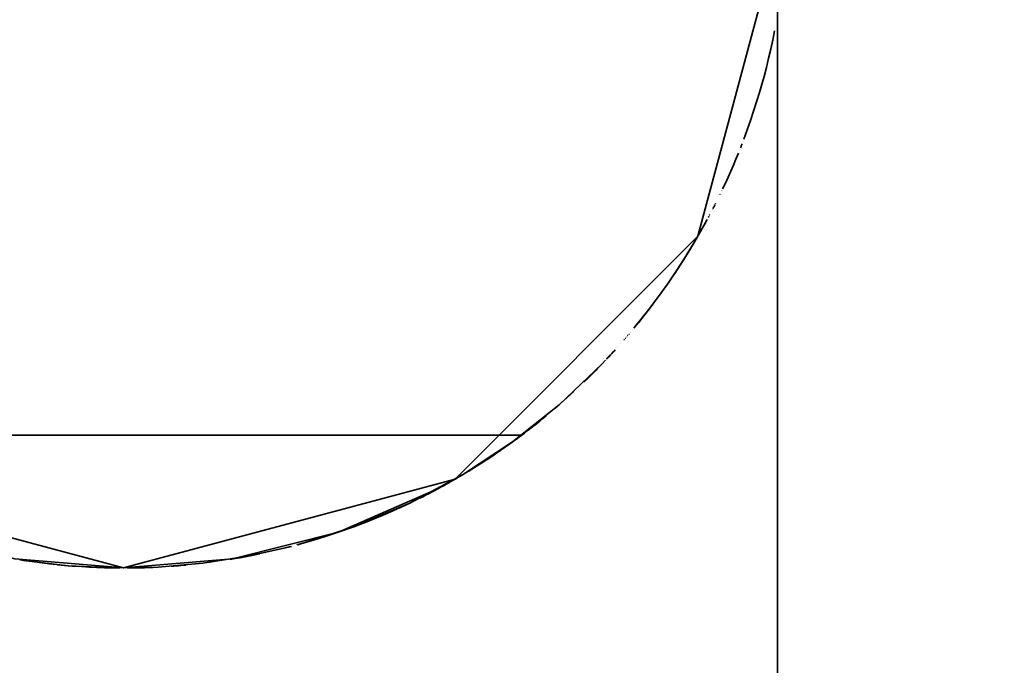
# Model space of a CAD drawing. Header units: millimetres. Extents: x 0 to 1340, y 0 to 800.
# Tile 38 of 100: x 276.935 to 277.553, y 258.689 to 259.094. Entities that reach past the tile are written whole.
import ezdxf

# ---------------------------------------------------------------- set-up
doc = ezdxf.new("R2010")
doc.units = ezdxf.units.MM
doc.layers.add('OUTLINE', color=7, linetype='Continuous', lineweight=35, true_color=0x141414)

msp = doc.modelspace()

# ---------------------------------------------------------------- linework, layer by layer
at = {"layer": 'OUTLINE'}
for points in [[(282.66667, 259.16667), (282.36122, 260.40593), (281.51484, 261.36129), (280.32143, 261.81389), (279.05439, 261.66004), (278.00397, 260.93499), (277.41082, 259.80484), (277.41082, 258.52849), (278.00397, 257.39834), (279.05439, 256.67329), (280.32143, 256.51944), (281.51484, 256.97204), (282.36122, 257.9274), (282.66667, 259.16667)], [(276.58333, 259.16667), (276.63916, 258.95833), (276.79167, 258.80582), (277, 258.75), (277.20833, 258.80582), (277.36084, 258.95833), (277.41667, 259.16667)], [(276.58333, 259.16667), (276.63916, 258.95833), (276.79167, 258.80582), (277, 258.75), (277.20833, 258.80582), (277.36084, 258.95833), (277.41667, 259.16667)], [(277.40902, 259.08721), (277.40786, 259.08144), (277.40661, 259.07568), (277.40528, 259.06994), (277.40388, 259.06422), (277.40239, 259.05852), (277.40082, 259.05284)], [(277.40669, 259.07602), (277.40689, 259.07694), (277.40709, 259.07786), (277.40729, 259.07878), (277.40749, 259.0797), (277.40769, 259.08062), (277.40788, 259.08155)], [(277.40758, 259.0801), (277.40758, 259.0801), (277.40758, 259.0801), (277.40758, 259.0801), (277.40758, 259.0801), (277.40758, 259.08011), (277.40758, 259.08011)], [(277.40292, 259.06054), (277.40292, 259.06054), (277.40292, 259.06054), (277.40292, 259.06054), (277.40292, 259.06054), (277.40292, 259.06054), (277.40292, 259.06054)], [(277.4031, 259.06121), (277.40313, 259.06132), (277.40316, 259.06143), (277.40319, 259.06154), (277.40322, 259.06165), (277.40325, 259.06176), (277.40327, 259.06188)], [(277.40327, 259.06188), (277.4033, 259.06199), (277.40333, 259.0621), (277.40336, 259.06221), (277.40339, 259.06232), (277.40342, 259.06243), (277.40345, 259.06255)], [(277.38972, 259.01925), (277.39186, 259.02503), (277.39391, 259.03084), (277.39587, 259.03669), (277.39775, 259.04256), (277.39955, 259.04845), (277.40125, 259.05438)], [(277.40081, 259.05283), (277.40081, 259.05283), (277.40081, 259.05283), (277.40081, 259.05283), (277.40081, 259.05283), (277.40081, 259.05283), (277.40081, 259.05283)], [(277.39886, 259.04615), (277.39886, 259.04615), (277.39886, 259.04615), (277.39886, 259.04615), (277.39886, 259.04615), (277.39886, 259.04615), (277.39886, 259.04615)], [(277.39898, 259.04657), (277.39898, 259.04657), (277.39898, 259.04657), (277.39898, 259.04657), (277.39898, 259.04657), (277.39898, 259.04656), (277.39898, 259.04656)], [(277.39911, 259.04699), (277.39911, 259.04699), (277.39911, 259.04698), (277.39911, 259.04698), (277.39911, 259.04698), (277.39911, 259.04698), (277.39911, 259.04698)], [(277.39923, 259.04741), (277.39923, 259.0474), (277.39923, 259.0474), (277.39923, 259.0474), (277.39923, 259.0474), (277.39923, 259.0474), (277.39923, 259.0474)], [(277.39936, 259.04783), (277.39936, 259.04783), (277.39936, 259.04783), (277.39936, 259.04782), (277.39936, 259.04782), (277.39936, 259.04782), (277.39936, 259.04782)], [(277.39948, 259.04825), (277.39948, 259.04825), (277.39948, 259.04825), (277.39948, 259.04825), (277.39948, 259.04825), (277.39948, 259.04825), (277.39948, 259.04825)], [(277.39961, 259.04867), (277.39961, 259.04867), (277.39961, 259.04867), (277.39961, 259.04867), (277.39961, 259.04867), (277.39961, 259.04867), (277.39961, 259.04867)], [(277.40051, 259.05176), (277.40051, 259.05176), (277.40051, 259.05176), (277.40051, 259.05176), (277.40051, 259.05176), (277.40051, 259.05176), (277.40051, 259.05176)], [(277.39716, 259.04066), (277.39716, 259.04066), (277.39716, 259.04066), (277.39716, 259.04066), (277.39716, 259.04066), (277.39716, 259.04066), (277.39716, 259.04066)], [(277.39719, 259.04078), (277.39719, 259.04078), (277.39719, 259.04078), (277.39719, 259.04078), (277.39719, 259.04078), (277.39719, 259.04078), (277.39719, 259.04078)], [(277.39761, 259.04209), (277.39761, 259.04209), (277.39761, 259.04209), (277.39761, 259.04209), (277.39761, 259.04209), (277.39761, 259.04209), (277.39761, 259.04209)], [(277.39772, 259.04245), (277.39772, 259.04245), (277.39772, 259.04245), (277.39772, 259.04245), (277.39772, 259.04245), (277.39772, 259.04245), (277.39772, 259.04245)], [(277.3986, 259.04531), (277.3986, 259.04531), (277.3986, 259.04531), (277.3986, 259.04531), (277.3986, 259.04531), (277.3986, 259.04531), (277.3986, 259.04531)], [(277.38861, 259.01635), (277.38844, 259.01592), (277.38828, 259.01549), (277.38811, 259.01507), (277.38794, 259.01464), (277.38778, 259.01422), (277.38761, 259.01379)], [(277.37638, 258.98793), (277.37812, 258.99163), (277.37981, 258.99534), (277.38147, 258.99907), (277.3831, 259.00282), (277.38469, 259.00658), (277.38624, 259.01036)], [(277.38695, 259.01214), (277.38695, 259.01214), (277.38695, 259.01214), (277.38695, 259.01214), (277.38695, 259.01214), (277.38695, 259.01214), (277.38695, 259.01214)], [(277.3876, 259.01377), (277.3876, 259.01377), (277.3876, 259.01377), (277.3876, 259.01377), (277.3876, 259.01377), (277.3876, 259.01377), (277.3876, 259.01377)], [(277.38184, 258.99992), (277.38184, 258.99992), (277.38184, 258.99992), (277.38184, 258.99992), (277.38184, 258.99992), (277.38185, 258.99992), (277.38185, 258.99992)], [(277.38186, 258.99996), (277.38186, 258.99996), (277.38186, 258.99996), (277.38186, 258.99996), (277.38186, 258.99996), (277.38186, 258.99996), (277.38186, 258.99996)], [(277.38219, 259.00071), (277.38219, 259.00071), (277.38219, 259.00071), (277.38219, 259.00071), (277.38219, 259.00071), (277.38219, 259.00071), (277.38219, 259.00071)], [(277.37481, 258.98466), (277.37481, 258.98466), (277.37481, 258.98465), (277.37481, 258.98465), (277.37481, 258.98465), (277.37481, 258.98465), (277.37481, 258.98465)], [(277.37565, 258.98639), (277.37565, 258.98639), (277.37565, 258.98639), (277.37565, 258.98639), (277.37565, 258.98639), (277.37565, 258.98639), (277.37565, 258.98639)], [(277.37596, 258.98704), (277.37595, 258.98703), (277.37595, 258.98702), (277.37595, 258.98701), (277.37594, 258.987), (277.37594, 258.98699), (277.37593, 258.98698)], [(277.37156, 258.97812), (277.37137, 258.97774), (277.37119, 258.97737), (277.371, 258.977), (277.3708, 258.97663), (277.37061, 258.97626), (277.37042, 258.97588)], [(277.37186, 258.97871), (277.37186, 258.97871), (277.37186, 258.97871), (277.37186, 258.97871), (277.37186, 258.97871), (277.37186, 258.97871), (277.37186, 258.9787)], [(277.36829, 258.9718), (277.36826, 258.97174), (277.36822, 258.97168), (277.36819, 258.97161), (277.36816, 258.97155), (277.36812, 258.97148), (277.36809, 258.97142)], [(277.36941, 258.97394), (277.36941, 258.97394), (277.36941, 258.97394), (277.36941, 258.97394), (277.36941, 258.97394), (277.36941, 258.97394), (277.36941, 258.97394)], [(277.36984, 258.97476), (277.36984, 258.97476), (277.36984, 258.97476), (277.36984, 258.97476), (277.36984, 258.97476), (277.36984, 258.97476), (277.36984, 258.97476)], [(277.36998, 258.97503), (277.36998, 258.97503), (277.36998, 258.97503), (277.36998, 258.97503), (277.36998, 258.97503), (277.36998, 258.97503), (277.36998, 258.97503)], [(277.37012, 258.97531), (277.37012, 258.97531), (277.37012, 258.97531), (277.37012, 258.97531), (277.37012, 258.97531), (277.37012, 258.97531), (277.37012, 258.97531)], [(277.37041, 258.97586), (277.37041, 258.97586), (277.37041, 258.97586), (277.37041, 258.97586), (277.37041, 258.97586), (277.37041, 258.97585), (277.37041, 258.97585)], [(277.34624, 258.93487), (277.34969, 258.94011), (277.35307, 258.94541), (277.35636, 258.95075), (277.35957, 258.95614), (277.3627, 258.96159), (277.36575, 258.96707)], [(277.35375, 258.9465), (277.356, 258.95017), (277.35822, 258.95386), (277.36041, 258.95758), (277.36255, 258.96131), (277.36465, 258.96507), (277.36672, 258.96886)], [(277.3675, 258.97032), (277.36753, 258.97037), (277.36756, 258.97042), (277.36758, 258.97047), (277.36761, 258.97052), (277.36764, 258.97057), (277.36766, 258.97062)], [(277.36168, 258.95979), (277.36168, 258.95979), (277.36168, 258.95979), (277.36168, 258.95979), (277.36168, 258.95979), (277.36168, 258.95979), (277.36168, 258.95979)], [(277.32255, 258.9029), (277.32913, 258.91116), (277.3355, 258.91958), (277.34166, 258.92817), (277.34759, 258.9369), (277.3533, 258.94578), (277.35879, 258.95481)], [(277.35778, 258.95311), (277.35778, 258.95311), (277.35778, 258.95311), (277.35778, 258.95311), (277.35778, 258.95311), (277.35778, 258.95311), (277.35778, 258.95311)], [(277.35796, 258.95342), (277.35796, 258.95342), (277.35796, 258.95342), (277.35796, 258.95342), (277.35796, 258.95342), (277.35796, 258.95342), (277.35796, 258.95342)], [(277.35815, 258.95374), (277.35815, 258.95374), (277.35815, 258.95374), (277.35815, 258.95374), (277.35815, 258.95374), (277.35815, 258.95374), (277.35815, 258.95374)], [(277.35834, 258.95406), (277.35834, 258.95406), (277.35834, 258.95406), (277.35834, 258.95406), (277.35834, 258.95406), (277.35834, 258.95405), (277.35834, 258.95405)], [(277.35841, 258.95417), (277.3584, 258.95415), (277.35839, 258.95414), (277.35838, 258.95412), (277.35837, 258.95411), (277.35836, 258.9541), (277.35836, 258.95408)], [(277.35912, 258.95537), (277.35912, 258.95537), (277.35912, 258.95537), (277.35912, 258.95537), (277.35912, 258.95537), (277.35912, 258.95537), (277.35912, 258.95537)], [(277.35932, 258.95571), (277.35932, 258.95571), (277.35932, 258.95571), (277.35932, 258.95571), (277.35932, 258.95571), (277.35932, 258.95571), (277.35932, 258.95571)], [(277.36047, 258.95769), (277.36028, 258.95737), (277.36009, 258.95704), (277.3599, 258.95671), (277.35971, 258.95638), (277.35952, 258.95606), (277.35933, 258.95573)], [(277.35957, 258.95614), (277.35957, 258.95614), (277.35957, 258.95614), (277.35957, 258.95614), (277.35957, 258.95614), (277.35957, 258.95614), (277.35957, 258.95614)], [(277.36125, 258.95904), (277.36123, 258.95901), (277.36121, 258.95897), (277.36119, 258.95893), (277.36117, 258.95889), (277.36114, 258.95885), (277.36112, 258.95882)], [(277.35479, 258.94819), (277.35479, 258.94819), (277.35479, 258.94819), (277.35479, 258.94819), (277.35479, 258.94819), (277.35479, 258.94819), (277.35479, 258.94819)], [(277.35492, 258.94839), (277.35492, 258.94839), (277.35492, 258.94839), (277.35492, 258.94839), (277.35492, 258.94839), (277.35492, 258.94839), (277.35492, 258.94839)], [(277.35554, 258.9494), (277.35554, 258.9494), (277.35554, 258.9494), (277.35554, 258.9494), (277.35554, 258.9494), (277.35554, 258.9494), (277.35554, 258.9494)], [(277.35683, 258.95154), (277.35683, 258.95154), (277.35683, 258.95154), (277.35683, 258.95154), (277.35683, 258.95154), (277.35683, 258.95154), (277.35683, 258.95154)], [(277.35721, 258.95216), (277.35721, 258.95216), (277.35721, 258.95216), (277.35721, 258.95216), (277.35721, 258.95216), (277.35721, 258.95216), (277.35721, 258.95216)], [(277.3574, 258.95248), (277.3574, 258.95248), (277.3574, 258.95248), (277.3574, 258.95248), (277.3574, 258.95248), (277.3574, 258.95248), (277.3574, 258.95248)], [(277.35759, 258.95279), (277.35759, 258.95279), (277.35759, 258.95279), (277.35759, 258.95279), (277.35759, 258.95279), (277.35759, 258.95279), (277.35759, 258.95279)], [(277.35098, 258.94212), (277.35098, 258.94212), (277.35098, 258.94212), (277.35098, 258.94212), (277.35098, 258.94212), (277.35098, 258.94212), (277.35098, 258.94212)], [(277.35224, 258.94409), (277.35224, 258.94409), (277.35224, 258.94409), (277.35224, 258.94409), (277.35224, 258.94409), (277.35224, 258.94409), (277.35224, 258.94409)], [(277.3526, 258.94467), (277.3526, 258.94467), (277.3526, 258.94467), (277.3526, 258.94467), (277.3526, 258.94467), (277.3526, 258.94467), (277.3526, 258.94467)], [(277.35279, 258.94496), (277.35279, 258.94496), (277.35279, 258.94496), (277.35279, 258.94496), (277.35279, 258.94496), (277.35279, 258.94496), (277.35279, 258.94496)], [(277.35297, 258.94525), (277.35297, 258.94525), (277.35297, 258.94525), (277.35297, 258.94525), (277.35297, 258.94525), (277.35297, 258.94525), (277.35297, 258.94525)], [(277.35315, 258.94554), (277.35315, 258.94554), (277.35315, 258.94554), (277.35315, 258.94554), (277.35315, 258.94554), (277.35315, 258.94554), (277.35315, 258.94554)], [(277.35333, 258.94583), (277.35333, 258.94583), (277.35333, 258.94583), (277.35333, 258.94583), (277.35333, 258.94583), (277.35333, 258.94583), (277.35333, 258.94583)], [(277.35351, 258.94612), (277.35351, 258.94612), (277.35351, 258.94612), (277.35351, 258.94612), (277.35351, 258.94612), (277.35351, 258.94612), (277.35351, 258.94612)], [(277.3537, 258.94642), (277.35369, 258.94642), (277.35369, 258.94641), (277.35369, 258.94641), (277.35369, 258.94641), (277.35369, 258.94641), (277.35369, 258.94641)], [(277.33358, 258.917), (277.33147, 258.9142), (277.32933, 258.91141), (277.32717, 258.90865), (277.32498, 258.9059), (277.32277, 258.90317), (277.32054, 258.90046)], [(277.32344, 258.90399), (277.3256, 258.90668), (277.32775, 258.90939), (277.32987, 258.91212), (277.33197, 258.91486), (277.33405, 258.91763), (277.3361, 258.92041)], [(277.33318, 258.91647), (277.33318, 258.91647), (277.33318, 258.91647), (277.33318, 258.91647), (277.33318, 258.91647), (277.33319, 258.91647), (277.33319, 258.91647)], [(277.31834, 258.89784), (277.31834, 258.89784), (277.31834, 258.89784), (277.31834, 258.89784), (277.31834, 258.89784), (277.31834, 258.89784), (277.31834, 258.89784)], [(277.31852, 258.89805), (277.31852, 258.89805), (277.31852, 258.89805), (277.31852, 258.89805), (277.31852, 258.89805), (277.31852, 258.89805), (277.31852, 258.89805)], [(277.3198, 258.89957), (277.3198, 258.89957), (277.3198, 258.89957), (277.3198, 258.89957), (277.3198, 258.89957), (277.3198, 258.89957), (277.3198, 258.89957)], [(277.31387, 258.89262), (277.31387, 258.89262), (277.31387, 258.89262), (277.31387, 258.89262), (277.31387, 258.89262), (277.31387, 258.89262), (277.31387, 258.89262)], [(277.31447, 258.89332), (277.31447, 258.89332), (277.31447, 258.89332), (277.31447, 258.89332), (277.31447, 258.89332), (277.31447, 258.89332), (277.31447, 258.89331)], [(277.31451, 258.89337), (277.31451, 258.89337), (277.31451, 258.89336), (277.31451, 258.89336), (277.31451, 258.89336), (277.3145, 258.89336), (277.3145, 258.89335)], [(277.31522, 258.89418), (277.31522, 258.89418), (277.31522, 258.89418), (277.31522, 258.89418), (277.31522, 258.89418), (277.31522, 258.89418), (277.31522, 258.89418)], [(277.31526, 258.89423), (277.31526, 258.89423), (277.31525, 258.89422), (277.31525, 258.89421), (277.31524, 258.89421), (277.31524, 258.8942), (277.31523, 258.8942)], [(277.31596, 258.89504), (277.31596, 258.89504), (277.31596, 258.89504), (277.31596, 258.89504), (277.31596, 258.89504), (277.31596, 258.89504), (277.31596, 258.89504)], [(277.31601, 258.89509), (277.316, 258.89509), (277.316, 258.89508), (277.31599, 258.89508), (277.31599, 258.89507), (277.31598, 258.89507), (277.31598, 258.89506)], [(277.31671, 258.89591), (277.3167, 258.89591), (277.3167, 258.89591), (277.3167, 258.89591), (277.3167, 258.89591), (277.3167, 258.89591), (277.3167, 258.8959)], [(277.31745, 258.89678), (277.31745, 258.89678), (277.31745, 258.89678), (277.31744, 258.89678), (277.31744, 258.89677), (277.31744, 258.89677), (277.31744, 258.89677)], [(277.31781, 258.8972), (277.31781, 258.8972), (277.31781, 258.8972), (277.31781, 258.8972), (277.31781, 258.8972), (277.31781, 258.8972), (277.31781, 258.8972)], [(277.30454, 258.8823), (277.30526, 258.88307), (277.30598, 258.88385), (277.3067, 258.88463), (277.30742, 258.88541), (277.30813, 258.88619), (277.30884, 258.88698)], [(277.30995, 258.8882), (277.30995, 258.8882), (277.30995, 258.8882), (277.30995, 258.8882), (277.30995, 258.8882), (277.30995, 258.8882), (277.30995, 258.8882)], [(277.31079, 258.88914), (277.31079, 258.88914), (277.31079, 258.88914), (277.31079, 258.88914), (277.31079, 258.88914), (277.31079, 258.88914), (277.31079, 258.88914)], [(277.31224, 258.89077), (277.31224, 258.89077), (277.31224, 258.89077), (277.31224, 258.89077), (277.31224, 258.89077), (277.31224, 258.89077), (277.31224, 258.89077)], [(277.30273, 258.88037), (277.3005, 258.87803), (277.29824, 258.8757), (277.29598, 258.87339), (277.29369, 258.8711), (277.29139, 258.86883), (277.28906, 258.86658)], [(277.30334, 258.88101), (277.30363, 258.88132), (277.30392, 258.88163), (277.30421, 258.88194), (277.3045, 258.88226), (277.30479, 258.88257), (277.30508, 258.88288)], [(277.30413, 258.88185), (277.30413, 258.88185), (277.30413, 258.88185), (277.30413, 258.88185), (277.30413, 258.88185), (277.30413, 258.88185), (277.30413, 258.88185)], [(277.10943, 258.76463), (277.14519, 258.77611), (277.17976, 258.79077), (277.21287, 258.80848), (277.24426, 258.8291), (277.27366, 258.85247), (277.30084, 258.87838)], [(277.29629, 258.87371), (277.29702, 258.87445), (277.29774, 258.87518), (277.29845, 258.87592), (277.29917, 258.87665), (277.29988, 258.87739), (277.3006, 258.87813)], [(277.27041, 258.84966), (277.27251, 258.85147), (277.2746, 258.85329), (277.27668, 258.85513), (277.27875, 258.85698), (277.28081, 258.85884), (277.28285, 258.86071)], [(277.24726, 258.83129), (277.24954, 258.83299), (277.25181, 258.8347), (277.25407, 258.83643), (277.25632, 258.83817), (277.25856, 258.83993), (277.26078, 258.8417)], [(277.26557, 258.8456), (277.2635, 258.8439), (277.26142, 258.84221), (277.25932, 258.84053), (277.25722, 258.83887), (277.2551, 258.83722), (277.25298, 258.83559)], [(277.25291, 258.83554), (277.25291, 258.83554), (277.25291, 258.83553), (277.25291, 258.83553), (277.25291, 258.83553), (277.2529, 258.83553), (277.2529, 258.83553)], [(276.75, 258.83333), (277.25, 258.83333)], [(277.24706, 258.83114), (277.24411, 258.829), (277.24115, 258.82687), (277.23816, 258.82478), (277.23516, 258.82271), (277.23214, 258.82066), (277.22911, 258.81864)], [(277.24591, 258.83031), (277.2462, 258.83052), (277.2465, 258.83074), (277.24679, 258.83095), (277.24709, 258.83117), (277.24738, 258.83138), (277.24767, 258.8316)], [(277.24842, 258.83215), (277.24842, 258.83216), (277.24842, 258.83216), (277.24843, 258.83216), (277.24843, 258.83216), (277.24843, 258.83216), (277.24843, 258.83216)], [(277.24924, 258.83276), (277.24924, 258.83276), (277.24924, 258.83276), (277.24924, 258.83277), (277.24924, 258.83277), (277.24924, 258.83277), (277.24925, 258.83277)], [(277.24979, 258.83318), (277.24979, 258.83318), (277.24979, 258.83318), (277.24979, 258.83318), (277.2498, 258.83318), (277.2498, 258.83318), (277.2498, 258.83318)], [(277.21887, 258.81212), (277.2224, 258.81432), (277.2259, 258.81655), (277.22938, 258.81882), (277.23283, 258.82112), (277.23627, 258.82346), (277.23968, 258.82583)], [(277.22956, 258.81894), (277.23073, 258.81971), (277.23189, 258.82049), (277.23305, 258.82127), (277.23421, 258.82206), (277.23537, 258.82285), (277.23652, 258.82364)], [(277.23682, 258.82384), (277.23682, 258.82384), (277.23682, 258.82384), (277.23682, 258.82384), (277.23682, 258.82384), (277.23682, 258.82384), (277.23682, 258.82384)], [(277.21197, 258.80795), (277.21468, 258.80956), (277.21738, 258.8112), (277.22007, 258.81286), (277.22274, 258.81453), (277.2254, 258.81623), (277.22804, 258.81795)], [(277.22642, 258.81689), (277.22642, 258.81689), (277.22642, 258.81689), (277.22642, 258.81689), (277.22642, 258.81689), (277.22642, 258.81689), (277.22642, 258.81689)], [(277.22719, 258.81739), (277.22719, 258.81739), (277.22719, 258.81739), (277.22719, 258.81739), (277.22719, 258.81739), (277.22719, 258.81739), (277.22719, 258.81739)], [(277.22777, 258.81777), (277.22777, 258.81777), (277.22777, 258.81777), (277.22777, 258.81777), (277.22777, 258.81777), (277.22777, 258.81777), (277.22777, 258.81777)], [(277.2283, 258.81811), (277.2283, 258.81811), (277.2283, 258.81811), (277.2283, 258.81811), (277.2283, 258.81811), (277.2283, 258.81811), (277.2283, 258.81811)], [(277.21664, 258.81075), (277.21703, 258.81098), (277.21742, 258.81122), (277.21781, 258.81146), (277.2182, 258.8117), (277.21859, 258.81194), (277.21898, 258.81218)], [(277.21688, 258.81089), (277.21753, 258.81129), (277.21818, 258.81169), (277.21884, 258.81209), (277.21949, 258.8125), (277.22014, 258.8129), (277.22079, 258.81331)], [(277.21907, 258.81224), (277.21907, 258.81224), (277.21907, 258.81224), (277.21908, 258.81224), (277.21908, 258.81224), (277.21908, 258.81225), (277.21909, 258.81225)], [(277.22171, 258.81388), (277.22171, 258.81388), (277.22171, 258.81388), (277.22171, 258.81388), (277.22171, 258.81388), (277.22171, 258.81388), (277.22171, 258.81388)], [(277.22242, 258.81433), (277.22242, 258.81433), (277.22242, 258.81433), (277.22242, 258.81433), (277.22242, 258.81433), (277.22242, 258.81433), (277.22242, 258.81433)], [(277.22413, 258.81541), (277.22412, 258.81541), (277.22412, 258.81541), (277.22412, 258.81541), (277.22412, 258.81541), (277.22412, 258.81541), (277.22412, 258.81541)], [(277.22513, 258.81606), (277.22513, 258.81606), (277.22513, 258.81606), (277.22513, 258.81606), (277.22513, 258.81606), (277.22513, 258.81606), (277.22513, 258.81606)], [(277.22547, 258.81627), (277.22547, 258.81627), (277.22547, 258.81627), (277.22547, 258.81627), (277.22547, 258.81627), (277.22547, 258.81627), (277.22547, 258.81627)], [(277.2263, 258.81681), (277.2263, 258.81681), (277.2263, 258.81681), (277.2263, 258.81681), (277.2263, 258.81681), (277.2263, 258.81681), (277.2263, 258.81681)], [(277.20605, 258.80452), (277.20518, 258.80402), (277.20432, 258.80353), (277.20345, 258.80305), (277.20258, 258.80256), (277.2017, 258.80208), (277.20083, 258.80159)], [(277.20488, 258.80385), (277.20564, 258.80428), (277.20639, 258.80471), (277.20715, 258.80514), (277.2079, 258.80557), (277.20865, 258.80601), (277.20941, 258.80644)], [(277.20637, 258.8047), (277.20637, 258.8047), (277.20637, 258.8047), (277.20637, 258.8047), (277.20637, 258.8047), (277.20637, 258.8047), (277.20637, 258.8047)], [(277.20843, 258.80588), (277.20865, 258.806), (277.20886, 258.80613), (277.20908, 258.80625), (277.2093, 258.80638), (277.20951, 258.80651), (277.20973, 258.80663)], [(277.21298, 258.80855), (277.21236, 258.80818), (277.21174, 258.80781), (277.21111, 258.80744), (277.21049, 258.80708), (277.20987, 258.80671), (277.20924, 258.80635)], [(276.80209, 258.8), (276.865, 258.77248), (276.93157, 258.75566), (277, 258.75), (277.06843, 258.75566), (277.135, 258.77248), (277.19791, 258.8)], [(277.18607, 258.79386), (277.1879, 258.79477), (277.18972, 258.7957), (277.19154, 258.79664), (277.19336, 258.79758), (277.19516, 258.79853), (277.19697, 258.7995)], [(277.19925, 258.80073), (277.19902, 258.80061), (277.1988, 258.80048), (277.19858, 258.80036), (277.19835, 258.80024), (277.19813, 258.80012), (277.19791, 258.8)], [(277.19791, 258.8), (277.19806, 258.80008), (277.19821, 258.80016), (277.19836, 258.80025), (277.19851, 258.80033), (277.19866, 258.80041), (277.19882, 258.80049)], [(277.19924, 258.80073), (277.19936, 258.80079), (277.19947, 258.80085), (277.19958, 258.80091), (277.19969, 258.80097), (277.1998, 258.80103), (277.19991, 258.80109)], [(277.20077, 258.80156), (277.20058, 258.80146), (277.20039, 258.80135), (277.20019, 258.80124), (277.2, 258.80114), (277.19981, 258.80103), (277.19962, 258.80093)], [(277.20005, 258.80116), (277.20049, 258.80141), (277.20093, 258.80165), (277.20138, 258.80189), (277.20182, 258.80214), (277.20226, 258.80238), (277.2027, 258.80263)], [(277.20062, 258.80148), (277.20062, 258.80148), (277.20062, 258.80148), (277.20062, 258.80148), (277.20062, 258.80148), (277.20062, 258.80148), (277.20062, 258.80148)], [(277.20095, 258.80166), (277.20095, 258.80166), (277.20095, 258.80166), (277.20095, 258.80166), (277.20095, 258.80166), (277.20095, 258.80166), (277.20095, 258.80166)], [(277.20102, 258.8017), (277.20102, 258.8017), (277.20102, 258.8017), (277.20102, 258.8017), (277.20102, 258.8017), (277.20102, 258.8017), (277.20102, 258.8017)], [(277.20125, 258.80183), (277.20125, 258.80183), (277.20125, 258.80183), (277.20126, 258.80183), (277.20126, 258.80183), (277.20126, 258.80183), (277.20126, 258.80183)], [(277.20193, 258.8022), (277.20193, 258.8022), (277.20194, 258.8022), (277.20194, 258.80221), (277.20194, 258.80221), (277.20195, 258.80221), (277.20195, 258.80221)], [(277.20212, 258.80231), (277.20212, 258.80231), (277.20212, 258.80231), (277.20212, 258.80231), (277.20212, 258.80231), (277.20212, 258.80231), (277.20212, 258.80231)], [(277.16372, 258.78351), (277.16642, 258.78468), (277.16911, 258.78586), (277.17179, 258.78706), (277.17446, 258.78828), (277.17713, 258.78952), (277.17978, 258.79078)], [(277.17288, 258.78756), (277.17288, 258.78756), (277.17288, 258.78756), (277.17288, 258.78756), (277.17288, 258.78756), (277.17288, 258.78756), (277.17288, 258.78756)], [(277.10885, 258.76447), (277.11776, 258.76699), (277.1266, 258.7697), (277.13539, 258.77261), (277.14411, 258.77571), (277.15275, 258.77901), (277.16132, 258.7825)], [(277.16134, 258.7825), (277.16199, 258.78278), (277.16265, 258.78306), (277.1633, 258.78333), (277.16396, 258.78361), (277.16461, 258.78389), (277.16526, 258.78418)], [(277.11951, 258.76751), (277.11951, 258.76751), (277.11951, 258.76751), (277.11951, 258.76751), (277.11951, 258.76751), (277.11951, 258.76751), (277.11951, 258.76751)], [(277.12181, 258.7682), (277.12186, 258.76822), (277.12191, 258.76823), (277.12196, 258.76825), (277.12202, 258.76827), (277.12207, 258.76828), (277.12212, 258.7683)], [(277.12214, 258.7683), (277.12214, 258.7683), (277.12214, 258.7683), (277.12214, 258.7683), (277.12214, 258.7683), (277.12214, 258.7683), (277.12214, 258.7683)], [(276.937, 258.75479), (276.96511, 258.75146), (276.99337, 258.75005), (277.02166, 258.75056), (277.04986, 258.75299), (277.07782, 258.75733), (277.10543, 258.76356)], [(277.09993, 258.76216), (277.10075, 258.76236), (277.10156, 258.76257), (277.10238, 258.76277), (277.10319, 258.76298), (277.104, 258.76319), (277.10482, 258.7634)], [(277.10551, 258.76358), (277.10551, 258.76358), (277.10551, 258.76358), (277.10551, 258.76358), (277.10551, 258.76358), (277.10551, 258.76358), (277.10551, 258.76358)], [(277.10611, 258.76374), (277.10611, 258.76374), (277.10611, 258.76374), (277.10611, 258.76374), (277.10611, 258.76374), (277.10611, 258.76374), (277.10611, 258.76374)], [(277.10907, 258.76453), (277.10907, 258.76453), (277.10907, 258.76453), (277.10907, 258.76453), (277.10907, 258.76453), (277.10907, 258.76453), (277.10907, 258.76453)], [(277.10913, 258.76455), (277.10913, 258.76455), (277.10913, 258.76455), (277.10913, 258.76455), (277.10913, 258.76455), (277.10913, 258.76455), (277.10913, 258.76455)], [(277.11088, 258.76502), (277.11088, 258.76502), (277.11088, 258.76502), (277.11088, 258.76502), (277.11088, 258.76502), (277.11088, 258.76502), (277.11088, 258.76502)], [(277.11112, 258.76509), (277.11114, 258.7651), (277.11115, 258.7651), (277.11117, 258.7651), (277.11119, 258.76511), (277.1112, 258.76511), (277.11122, 258.76512)], [(277.11123, 258.76512), (277.11123, 258.76512), (277.11123, 258.76512), (277.11123, 258.76512), (277.11123, 258.76512), (277.11123, 258.76512), (277.11123, 258.76512)], [(277.11158, 258.76522), (277.11158, 258.76522), (277.11158, 258.76522), (277.11158, 258.76522), (277.11158, 258.76522), (277.11158, 258.76522), (277.11158, 258.76522)], [(277.11262, 258.76551), (277.11263, 258.76551), (277.11263, 258.76551), (277.11264, 258.76551), (277.11264, 258.76551), (277.11264, 258.76551), (277.11265, 258.76552)], [(277.11479, 258.76612), (277.11479, 258.76613), (277.1148, 258.76613), (277.1148, 258.76613), (277.11481, 258.76613), (277.11481, 258.76613), (277.11481, 258.76613)], [(276.93472, 258.75515), (276.93938, 258.75443), (276.94405, 258.75377), (276.94873, 258.75317), (276.95342, 258.75261), (276.95811, 258.75211), (276.9628, 258.75166)], [(277.06697, 258.75542), (277.07009, 258.75594), (277.0732, 258.75648), (277.07631, 258.75705), (277.07942, 258.75764), (277.08252, 258.75825), (277.08561, 258.75889)], [(277.08875, 258.75956), (277.08875, 258.75956), (277.08875, 258.75956), (277.08875, 258.75956), (277.08875, 258.75956), (277.08876, 258.75956), (277.08876, 258.75956)], [(277.09039, 258.75992), (277.09039, 258.75992), (277.09039, 258.75992), (277.09039, 258.75992), (277.09039, 258.75992), (277.09039, 258.75992), (277.09039, 258.75992)], [(276.95845, 258.75208), (276.96077, 258.75185), (276.9631, 258.75164), (276.96542, 258.75144), (276.96775, 258.75125), (276.97008, 258.75108), (276.97241, 258.75091)], [(276.96642, 258.75136), (276.96642, 258.75136), (276.96642, 258.75136), (276.96642, 258.75136), (276.96642, 258.75136), (276.96642, 258.75136), (276.96642, 258.75136)], [(276.96883, 258.75117), (276.97362, 258.75084), (276.97842, 258.75056), (276.98322, 258.75034), (276.98802, 258.75017), (276.99282, 258.75006), (276.99762, 258.75001)], [(276.97391, 258.75082), (276.97391, 258.75082), (276.97391, 258.75082), (276.97391, 258.75082), (276.97391, 258.75082), (276.97391, 258.75082), (276.97391, 258.75082)], [(276.97633, 258.75067), (276.97633, 258.75067), (276.97633, 258.75067), (276.97634, 258.75067), (276.97634, 258.75067), (276.97634, 258.75067), (276.97634, 258.75067)], [(276.97714, 258.75063), (276.97714, 258.75063), (276.97714, 258.75063), (276.97714, 258.75063), (276.97714, 258.75063), (276.97714, 258.75063), (276.97714, 258.75063)], [(276.97794, 258.75058), (276.97794, 258.75058), (276.97794, 258.75058), (276.97794, 258.75058), (276.97794, 258.75058), (276.97794, 258.75058), (276.97794, 258.75058)], [(276.98695, 258.7502), (276.98695, 258.7502), (276.98695, 258.7502), (276.98696, 258.7502), (276.98696, 258.7502), (276.98696, 258.7502), (276.98696, 258.7502)], [(276.98724, 258.7502), (276.98724, 258.7502), (276.98724, 258.7502), (276.98724, 258.7502), (276.98724, 258.7502), (276.98724, 258.7502), (276.98724, 258.7502)], [(277.00252, 258.75001), (277.00515, 258.75003), (277.00779, 258.75007), (277.01043, 258.75013), (277.01306, 258.7502), (277.0157, 258.7503), (277.01833, 258.7504)], [(277.00886, 258.75009), (277.00886, 258.75009), (277.00886, 258.75009), (277.00886, 258.75009), (277.00886, 258.75009), (277.00886, 258.75009), (277.00886, 258.75009)], [(277.03002, 258.75108), (277.03152, 258.75119), (277.03302, 258.75131), (277.03452, 258.75143), (277.03602, 258.75156), (277.03752, 258.75169), (277.03902, 258.75183)], [(277.04061, 258.75198), (277.04061, 258.75198), (277.04061, 258.75198), (277.04061, 258.75198), (277.04061, 258.75198), (277.04061, 258.75198), (277.04061, 258.75198)], [(277.0414, 258.75206), (277.0414, 258.75206), (277.0414, 258.75206), (277.0414, 258.75206), (277.0414, 258.75206), (277.0414, 258.75206), (277.0414, 258.75206)], [(277.04695, 258.75265), (277.04695, 258.75265), (277.04695, 258.75265), (277.04695, 258.75265), (277.04695, 258.75265), (277.04695, 258.75265), (277.04695, 258.75265)], [(277.04774, 258.75274), (277.04774, 258.75274), (277.04774, 258.75274), (277.04774, 258.75274), (277.04774, 258.75274), (277.04774, 258.75274), (277.04774, 258.75274)], [(277.04787, 258.75276), (277.04787, 258.75276), (277.04787, 258.75276), (277.04787, 258.75276), (277.04787, 258.75276), (277.04787, 258.75276), (277.04787, 258.75276)], [(277.05407, 258.75352), (277.0541, 258.75353), (277.05412, 258.75353), (277.05414, 258.75353), (277.05416, 258.75353), (277.05418, 258.75354), (277.0542, 258.75354)], [(277.05429, 258.75355), (277.05429, 258.75355), (277.05429, 258.75355), (277.0543, 258.75355), (277.0543, 258.75355), (277.0543, 258.75355), (277.05431, 258.75355)]]:
    msp.add_lwpolyline(points, dxfattribs=at)

doc.saveas('drawing.dxf')
